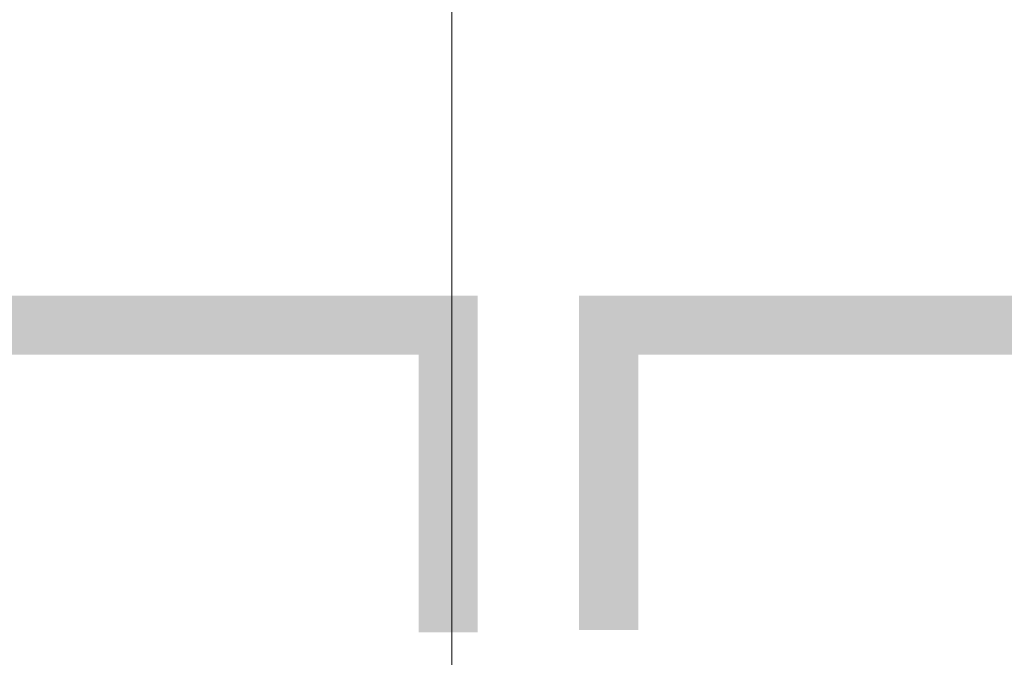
# Model space of a CAD drawing. Extents: x -620 to 300, y 62 to 1112.
# Tile 51 of 200: x -386.64 to -383.31, y 440.03 to 442.19. Entities that reach past the tile are written whole.
import ezdxf

# ---------------------------------------------------------------- set-up
doc = ezdxf.new("R2010")
doc.units = 0
doc.layers.get('0').update_dxf_attribs({"lineweight": 13})
doc.layers.add('00_E_ST_Handlaufleuchte_Bem', color=7, linetype='Continuous', lineweight=5, true_color=0x7d7d00)
doc.layers.add('00_E_ST_Handlaufleuchte_Kabel', color=3, linetype='Continuous', lineweight=18, true_color=0x00ff00)

# ---------------------------------------------------------------- blocks, each defined once
blk = doc.blocks.new('Maß-A06CPVMRL0')
at = {"color": 0, "linetype": 'ByBlock', "lineweight": -2, "ltscale": 0.13}
blk.add_line((-385.1763, 458.7473), (-385.1763, 438.8941), dxfattribs=at)
blk = doc.blocks.new('Polylinie-A06CPVQBL0')
at = {"color": 0, "linetype": 'ByBlock', "lineweight": -2, "ltscale": 0.18}
for points in [[(-397.075, 441.0582), (-396.875, 441.2582), (-385.2885, 441.0582), (-385.0885, 441.2582)], [(-385.2885, 441.0582), (-385.0885, 441.2582), (-385.2885, 440.1197), (-385.0885, 440.1197)]]:
    blk.add_solid(points, dxfattribs=at)
blk = doc.blocks.new('Polylinie-A06CPVQDL0')
at = {"color": 0, "linetype": 'ByBlock', "lineweight": -2, "ltscale": 0.18}
for points in [[(-350.5763, 441.2582), (-350.3763, 441.0582), (-384.7455, 441.2582), (-384.5455, 441.0582)], [(-384.7455, 441.2582), (-384.5455, 441.0582), (-384.7455, 440.1267), (-384.5455, 440.1267)]]:
    blk.add_solid(points, dxfattribs=at)

msp = doc.modelspace()

# ---------------------------------------------------------------- block references
at = {"layer": '00_E_ST_Handlaufleuchte_Bem', "ltscale": 0.13}
msp.add_blockref('Maß-A06CPVMRL0', (0, 0), dxfattribs=at)
at = {"layer": '00_E_ST_Handlaufleuchte_Kabel', "ltscale": 0.18}
for name in ['Polylinie-A06CPVQBL0', 'Polylinie-A06CPVQDL0']:
    msp.add_blockref(name, (0, 0), dxfattribs=at)

doc.saveas('drawing.dxf')
